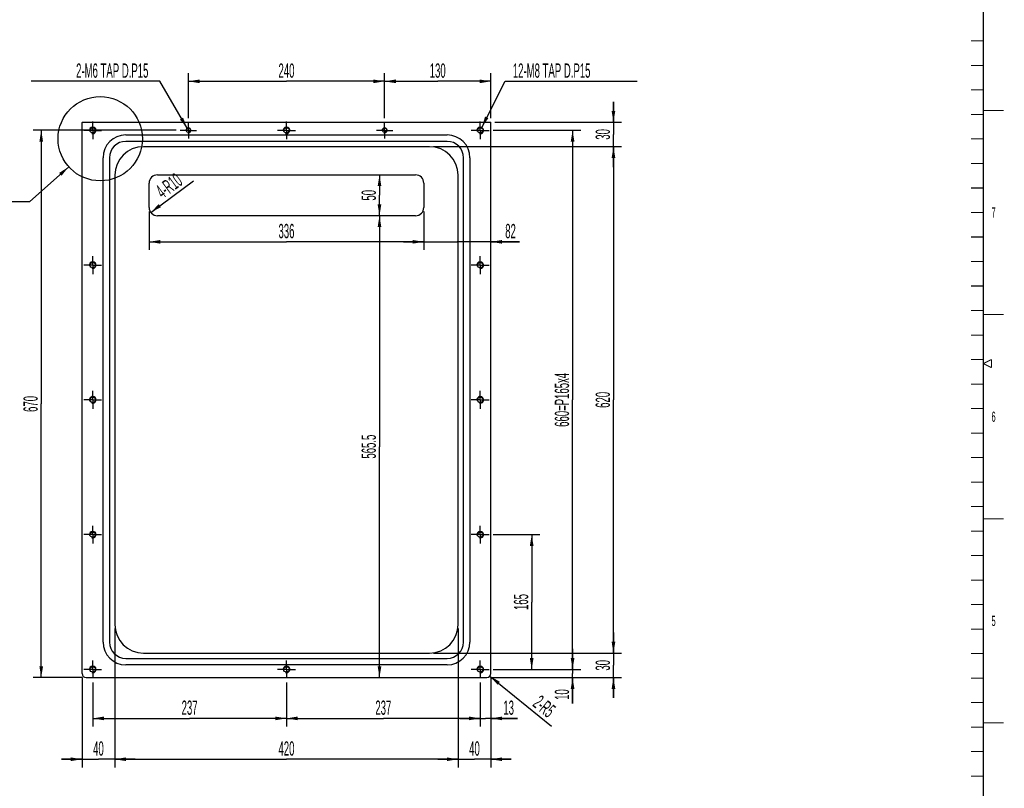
# Model space of a CAD drawing. Header units: millimetres. Extents: x -1 to 4195, y -1 to 2965.
# Tile 7 of 18: x 2976 to 4181, y 970 to 1911. Entities that reach past the tile are written whole.
import ezdxf

# ---------------------------------------------------------------- set-up
doc = ezdxf.new("R2010")
doc.units = ezdxf.units.MM
doc.header["$LTSCALE"] = 231.275
doc.linetypes.add('CENTER', pattern=[0.6, 0.375, -0.075, 0.075, -0.075])
doc.layers.get('0').update_dxf_attribs({"linetype": 'CONTINUOUS'})
doc.layers.add('02___PRT_ALL_AXES', color=7, linetype='CONTINUOUS')
doc.layers.add('7_ALL_FEATURES', color=7, linetype='CONTINUOUS')
doc.styles.get("Standard").update_dxf_attribs({"font": 'txt', "width": 0.5})
doc.dimstyles.new('DIMSTYLE_11', dxfattribs={"dimtxt": 17.5, "dimasz": 13.8, "dimexe": 2, "dimexo": 1, "dimgap": 0.875, "dimtad": 1, "dimdec": 3, "dimdsep": 46, "dimtxsty": 'Standard', "dimblk": '_FILLED', "dimblk1": '_FILLED', "dimblk2": '_FILLED', "dimcen": 0.09, "dimadec": 3, "dimazin": 2, "dimtp": 0.2, "dimtm": 0.2, "dimtfac": 1, "dimtdec": 3, "dimtofl": 0, "dimtmove": 0, "dimatfit": 3, "dimldrblk": '_FILLED', "dimfxl": 0, "dimtolj": 1, "dimarcsym": 0})
doc.dimstyles.new('DIMSTYLE_12', dxfattribs={"dimtxt": 17.5, "dimasz": 13.8, "dimexe": 2, "dimexo": 1, "dimgap": 0.875, "dimtad": 1, "dimdec": 3, "dimdsep": 46, "dimtxsty": 'Standard', "dimblk": '_FILLED', "dimblk1": '_FILLED', "dimblk2": '_FILLED', "dimcen": 0.09, "dimadec": 3, "dimazin": 2, "dimtp": 0.8, "dimtm": 0.8, "dimtfac": 1, "dimtdec": 3, "dimtofl": 0, "dimtmove": 0, "dimatfit": 3, "dimldrblk": '_FILLED', "dimfxl": 0, "dimtolj": 1, "dimarcsym": 0})
doc.dimstyles.new('DIMSTYLE_13', dxfattribs={"dimtxt": 17.5, "dimasz": 13.8, "dimexe": 2, "dimexo": 1, "dimgap": 0.875, "dimtad": 1, "dimdec": 3, "dimdsep": 46, "dimtxsty": 'Standard', "dimblk": '_FILLED', "dimblk1": '_FILLED', "dimblk2": '_FILLED', "dimcen": 0.09, "dimadec": 3, "dimazin": 2, "dimtp": 0.3, "dimtm": 0.3, "dimtfac": 1, "dimtdec": 3, "dimtofl": 0, "dimtmove": 0, "dimatfit": 3, "dimldrblk": '_FILLED', "dimfxl": 0, "dimtolj": 1, "dimarcsym": 0})
doc.dimstyles.new('DIMSTYLE_14', dxfattribs={"dimtxt": 17.5, "dimasz": 13.8, "dimexe": 2, "dimexo": 1, "dimgap": 0.875, "dimtad": 1, "dimdec": 3, "dimdsep": 46, "dimtxsty": 'Standard', "dimblk": '_FILLED', "dimblk1": '_FILLED', "dimblk2": '_FILLED', "dimcen": 0.09, "dimadec": 3, "dimazin": 2, "dimtp": 0.5, "dimtm": 0.5, "dimtfac": 1, "dimtdec": 3, "dimtofl": 0, "dimtmove": 0, "dimatfit": 3, "dimldrblk": '_FILLED', "dimfxl": 0, "dimtolj": 1, "dimarcsym": 0})
doc.dimstyles.new('DIMSTYLE_22', dxfattribs={"dimtxt": 17.5, "dimasz": 13.8, "dimexe": 2, "dimexo": 1, "dimtad": 1, "dimdec": 3, "dimdsep": 46, "dimtxsty": 'Standard', "dimblk": '_FILLED', "dimblk1": '_FILLED', "dimblk2": '_FILLED', "dimcen": 0.09, "dimadec": 3, "dimazin": 2, "dimtp": 0.2, "dimtm": 0.2, "dimtfac": 1, "dimtdec": 3, "dimtofl": 0, "dimtmove": 0, "dimatfit": 3, "dimldrblk": '_FILLED', "dimfxl": 0, "dimtolj": 1, "dimarcsym": 0})
doc.dimstyles.new('DIMSTYLE_23', dxfattribs={"dimtxt": 17.5, "dimasz": 13.8, "dimexe": 2, "dimexo": 1, "dimtad": 1, "dimdec": 3, "dimdsep": 46, "dimtxsty": 'Standard', "dimblk": '_FILLED', "dimblk1": '_FILLED', "dimblk2": '_FILLED', "dimcen": 0.09, "dimadec": 3, "dimazin": 2, "dimtp": 0.1, "dimtm": 0.1, "dimtfac": 1, "dimtdec": 3, "dimtofl": 0, "dimtmove": 0, "dimatfit": 3, "dimldrblk": '_FILLED', "dimfxl": 0, "dimtolj": 1, "dimarcsym": 0})
doc.dimstyles.new('DIMSTYLE_28', dxfattribs={"dimtxt": 17.5, "dimasz": 13.8, "dimexe": 2, "dimexo": 1, "dimtad": 1, "dimdec": 3, "dimdsep": 46, "dimtxsty": 'Standard', "dimblk": '_FILLED', "dimblk1": '_FILLED', "dimblk2": '_FILLED', "dimcen": 0.09, "dimadec": 3, "dimazin": 2, "dimtp": 0.1, "dimtm": 0.1, "dimtfac": 1, "dimtdec": 3, "dimtofl": 0, "dimtmove": 0, "dimatfit": 1, "dimldrblk": '_FILLED', "dimfxl": 0, "dimtolj": 1, "dimarcsym": 0})
doc.dimstyles.new('DIMSTYLE_5', dxfattribs={"dimtxt": 17.5, "dimasz": 13.8, "dimexe": 2, "dimexo": 1, "dimtad": 1, "dimdec": 3, "dimdsep": 46, "dimtxsty": 'Standard', "dimblk": '_FILLED', "dimblk1": '_FILLED', "dimblk2": '_FILLED', "dimcen": 0.09, "dimadec": 3, "dimazin": 2, "dimtp": 0.2, "dimtm": 0.2, "dimtfac": 1, "dimtdec": 3, "dimtofl": 0, "dimtmove": 0, "dimatfit": 1, "dimldrblk": '_FILLED', "dimfxl": 0, "dimtolj": 1, "dimarcsym": 0})
doc.dimstyles.get("Standard").update_dxf_attribs({"dimtxt": 17.5, "dimasz": 13.8, "dimexe": 2, "dimexo": 1, "dimtad": 1, "dimdec": 3, "dimdsep": 46, "dimtxsty": 'Standard', "dimblk": '_FILLED', "dimblk1": '_FILLED', "dimblk2": '_FILLED', "dimcen": 0.09, "dimadec": 3, "dimazin": 2, "dimtol": 1, "dimtp": 0.05, "dimtm": 0.05, "dimtfac": 1, "dimtdec": 3, "dimtofl": 0, "dimtmove": 0, "dimatfit": 3, "dimldrblk": '_FILLED', "dimfxl": 0, "dimtolj": 1, "dimarcsym": 0})

# ---------------------------------------------------------------- blocks, each defined once
blk = doc.blocks.new('_FILLED')
at = {"color": 0, "linetype": 'ByBlock'}
blk.add_solid([(0, 0), (-1, 0.163), (-1, -0.163)], dxfattribs=at)
blk = doc.blocks.new('*D60')
at = {"color": 2, "linetype": 'Continuous'}
for p, q in [((3652.5, 1115.6), (3652.5, 1140.6)), ((3652.5, 1140.6), (3652.5, 1110.6)), ((3555.4, 1115.6), (3662.5, 1115.6)), ((3652.5, 1073.8), (3652.5, 1110.6)), ((3552.5, 1105.6), (3662.5, 1105.6)), ((3652.5, 1105.6), (3652.5, 1073.8))]:
    blk.add_line(p, q, dxfattribs=at)
at = {"color": 2, "linetype": 'Continuous', "xscale": 13.8, "yscale": 13.8, "zscale": 13.8}
for p, rotation in [((3652.5, 1115.6), 270), ((3652.5, 1105.6), 90)]:
    blk.add_blockref('_FILLED', p, dxfattribs=dict(at, rotation=rotation))
at = {"color": 2, "linetype": 'Continuous', "insert": (3630.7, 1091.3), "char_height": 17.5, "width": 17.5, "attachment_point": 3, "rotation": 90, "line_spacing_factor": 0.9}
blk.add_mtext('10', dxfattribs=at)
blk = doc.blocks.new('*D61')
at = {"color": 2, "linetype": 'Continuous'}
for p, q in [((3555.4, 1280.6), (3612.5, 1280.6)), ((3602.5, 1280.6), (3602.5, 1198.1)), ((3602.5, 1115.6), (3602.5, 1198.1)), ((3555.4, 1115.6), (3612.5, 1115.6))]:
    blk.add_line(p, q, dxfattribs=at)
at = {"color": 2, "linetype": 'Continuous', "xscale": 13.8, "yscale": 13.8, "zscale": 13.8}
for p, rotation in [((3602.5, 1280.6), 90), ((3602.5, 1115.6), 270)]:
    blk.add_blockref('_FILLED', p, dxfattribs=dict(at, rotation=rotation))
at = {"color": 2, "linetype": 'Continuous', "insert": (3580.7, 1198.1), "char_height": 17.5, "width": 26.25, "attachment_point": 2, "rotation": 90, "line_spacing_factor": 0.9}
blk.add_mtext('165', dxfattribs=at)
blk = doc.blocks.new('*D62')
at = {"color": 2, "linetype": 'Continuous'}
for p, q in [((3555.4, 1775.6), (3662.5, 1775.6)), ((3652.5, 1775.6), (3652.5, 1445.6)), ((3652.5, 1115.6), (3652.5, 1445.6)), ((3555.4, 1115.6), (3662.5, 1115.6))]:
    blk.add_line(p, q, dxfattribs=at)
at = {"color": 2, "linetype": 'Continuous', "xscale": 13.8, "yscale": 13.8, "zscale": 13.8}
for p, rotation in [((3652.5, 1775.6), 90), ((3652.5, 1115.6), 270)]:
    blk.add_blockref('_FILLED', p, dxfattribs=dict(at, rotation=rotation))
at = {"color": 2, "linetype": 'Continuous', "insert": (3630.7, 1445.6), "char_height": 17.5, "width": 87.5, "attachment_point": 2, "rotation": 90, "line_spacing_factor": 0.9}
blk.add_mtext('660=P165x4', dxfattribs=at)
blk = doc.blocks.new('*D63')
at = {"color": 2, "linetype": 'Continuous'}
for p, q in [((3539.5, 1099.7), (3539.5, 1045.6)), ((3552.5, 1105.6), (3552.5, 1045.6)), ((3539.5, 1055.6), (3514.5, 1055.6)), ((3514.5, 1055.6), (3546, 1055.6)), ((3585.3, 1055.6), (3546, 1055.6)), ((3552.5, 1055.6), (3585.3, 1055.6))]:
    blk.add_line(p, q, dxfattribs=at)
at = {"color": 2, "linetype": 'Continuous', "xscale": 13.8, "yscale": 13.8, "zscale": 13.8}
blk.add_blockref('_FILLED', (3539.5, 1055.6), dxfattribs=at)
at = {"color": 2, "linetype": 'Continuous', "xscale": 13.8, "yscale": 13.8, "zscale": 13.8, "rotation": 180}
blk.add_blockref('_FILLED', (3552.5, 1055.6), dxfattribs=at)
at = {"color": 2, "linetype": 'Continuous', "insert": (3567.8, 1077.5), "char_height": 17.5, "width": 17.5, "attachment_point": 1, "line_spacing_factor": 0.9}
blk.add_mtext('13', dxfattribs=at)
blk = doc.blocks.new('*D64')
at = {"color": 2, "linetype": 'Continuous'}
for p, q in [((3302.5, 1099.7), (3302.5, 1045.6)), ((3539.5, 1099.7), (3539.5, 1045.6)), ((3302.5, 1055.6), (3421, 1055.6)), ((3539.5, 1055.6), (3421, 1055.6))]:
    blk.add_line(p, q, dxfattribs=at)
at = {"color": 2, "linetype": 'Continuous', "xscale": 13.8, "yscale": 13.8, "zscale": 13.8, "rotation": 180}
blk.add_blockref('_FILLED', (3302.5, 1055.6), dxfattribs=at)
at = {"color": 2, "linetype": 'Continuous', "xscale": 13.8, "yscale": 13.8, "zscale": 13.8}
blk.add_blockref('_FILLED', (3539.5, 1055.6), dxfattribs=at)
at = {"color": 2, "linetype": 'Continuous', "insert": (3421, 1077.5), "char_height": 17.5, "width": 26.25, "attachment_point": 2, "line_spacing_factor": 0.9}
blk.add_mtext('237', dxfattribs=at)
blk = doc.blocks.new('*D65')
at = {"color": 2, "linetype": 'Continuous'}
for p, q in [((3065.5, 1099.7), (3065.5, 1045.6)), ((3302.5, 1099.7), (3302.5, 1045.6)), ((3065.5, 1055.6), (3184, 1055.6)), ((3302.5, 1055.6), (3184, 1055.6))]:
    blk.add_line(p, q, dxfattribs=at)
at = {"color": 2, "linetype": 'Continuous', "xscale": 13.8, "yscale": 13.8, "zscale": 13.8, "rotation": 180}
blk.add_blockref('_FILLED', (3065.5, 1055.6), dxfattribs=at)
at = {"color": 2, "linetype": 'Continuous', "xscale": 13.8, "yscale": 13.8, "zscale": 13.8}
blk.add_blockref('_FILLED', (3302.5, 1055.6), dxfattribs=at)
at = {"color": 2, "linetype": 'Continuous', "insert": (3184, 1077.5), "char_height": 17.5, "width": 26.25, "attachment_point": 2, "line_spacing_factor": 0.9}
blk.add_mtext('237', dxfattribs=at)
blk = doc.blocks.new('*D66')
at = {"color": 2, "linetype": 'Continuous'}
for p, q in [((3167.5, 1775.6), (2992.5, 1775.6)), ((3002.5, 1775.6), (3002.5, 1440.6)), ((3002.5, 1105.6), (3002.5, 1440.6)), ((3052.5, 1105.6), (2992.5, 1105.6))]:
    blk.add_line(p, q, dxfattribs=at)
at = {"color": 2, "linetype": 'Continuous', "xscale": 13.8, "yscale": 13.8, "zscale": 13.8}
for p, rotation in [((3002.5, 1775.6), 90), ((3002.5, 1105.6), 270)]:
    blk.add_blockref('_FILLED', p, dxfattribs=dict(at, rotation=rotation))
at = {"color": 2, "linetype": 'Continuous', "insert": (2980.7, 1440.6), "char_height": 17.5, "width": 26.25, "attachment_point": 2, "rotation": 90, "line_spacing_factor": 0.9}
blk.add_mtext('670', dxfattribs=at)
blk = doc.blocks.new('*D67')
at = {"color": 2, "linetype": 'Continuous'}
for p, q in [((3182.5, 1790.6), (3182.5, 1845.6)), ((3422.5, 1790.6), (3422.5, 1845.6)), ((3182.5, 1835.6), (3302.5, 1835.6)), ((3422.5, 1835.6), (3302.5, 1835.6))]:
    blk.add_line(p, q, dxfattribs=at)
at = {"color": 2, "linetype": 'Continuous', "xscale": 13.8, "yscale": 13.8, "zscale": 13.8, "rotation": 180}
blk.add_blockref('_FILLED', (3182.5, 1835.6), dxfattribs=at)
at = {"color": 2, "linetype": 'Continuous', "xscale": 13.8, "yscale": 13.8, "zscale": 13.8}
blk.add_blockref('_FILLED', (3422.5, 1835.6), dxfattribs=at)
at = {"color": 2, "linetype": 'Continuous', "insert": (3302.5, 1857.5), "char_height": 17.5, "width": 26.25, "attachment_point": 2, "line_spacing_factor": 0.9}
blk.add_mtext('240', dxfattribs=at)
blk = doc.blocks.new('*D68')
at = {"color": 2, "linetype": 'Continuous'}
for p, q in [((3422.5, 1790.6), (3422.5, 1845.6)), ((3552.5, 1790.6), (3552.5, 1845.6)), ((3422.5, 1835.6), (3487.5, 1835.6)), ((3552.5, 1835.6), (3487.5, 1835.6))]:
    blk.add_line(p, q, dxfattribs=at)
at = {"color": 2, "linetype": 'Continuous', "xscale": 13.8, "yscale": 13.8, "zscale": 13.8, "rotation": 180}
blk.add_blockref('_FILLED', (3422.5, 1835.6), dxfattribs=at)
at = {"color": 2, "linetype": 'Continuous', "xscale": 13.8, "yscale": 13.8, "zscale": 13.8}
blk.add_blockref('_FILLED', (3552.5, 1835.6), dxfattribs=at)
at = {"color": 2, "linetype": 'Continuous', "insert": (3487.5, 1857.5), "char_height": 17.5, "width": 26.25, "attachment_point": 2, "line_spacing_factor": 0.9}
blk.add_mtext('130', dxfattribs=at)
blk = doc.blocks.new('*D69')
at = {"color": 2, "linetype": 'Continuous'}
for p in [(3416.3, 1671.1), (3416.3, 1105.6)]:
    blk.add_line(p, (3416.3, 1388.3), dxfattribs=at)
at = {"color": 2, "linetype": 'Continuous', "xscale": 13.8, "yscale": 13.8, "zscale": 13.8}
for p, rotation in [((3416.3, 1671.1), 90), ((3416.3, 1105.6), 270)]:
    blk.add_blockref('_FILLED', p, dxfattribs=dict(at, rotation=rotation))
at = {"color": 2, "linetype": 'Continuous', "insert": (3394.4, 1388.3), "char_height": 17.5, "width": 43.75, "attachment_point": 2, "rotation": 90, "line_spacing_factor": 0.9}
blk.add_mtext('565.5', dxfattribs=at)
blk = doc.blocks.new('*D70')
at = {"color": 2, "linetype": 'Continuous'}
for p in [(3416.3, 1721.1), (3416.3, 1671.1)]:
    blk.add_line(p, (3416.3, 1696.1), dxfattribs=at)
at = {"color": 2, "linetype": 'Continuous', "xscale": 13.8, "yscale": 13.8, "zscale": 13.8}
for p, rotation in [((3416.3, 1721.1), 90), ((3416.3, 1671.1), 270)]:
    blk.add_blockref('_FILLED', p, dxfattribs=dict(at, rotation=rotation))
at = {"color": 2, "linetype": 'Continuous', "insert": (3394.4, 1696.1), "char_height": 17.5, "width": 17.5, "attachment_point": 2, "rotation": 90, "line_spacing_factor": 0.9}
blk.add_mtext('50', dxfattribs=at)
blk = doc.blocks.new('*D71')
at = {"color": 2, "linetype": 'Continuous'}
for p, q in [((3470.5, 1676.1), (3470.5, 1629.1)), ((3470.5, 1639.1), (3445.5, 1639.1)), ((3445.5, 1639.1), (3511.5, 1639.1)), ((3587.6, 1639.1), (3511.5, 1639.1)), ((3552.5, 1639.1), (3587.6, 1639.1))]:
    blk.add_line(p, q, dxfattribs=at)
at = {"color": 2, "linetype": 'Continuous', "xscale": 13.8, "yscale": 13.8, "zscale": 13.8}
blk.add_blockref('_FILLED', (3470.5, 1639.1), dxfattribs=at)
at = {"color": 2, "linetype": 'Continuous', "xscale": 13.8, "yscale": 13.8, "zscale": 13.8, "rotation": 180}
blk.add_blockref('_FILLED', (3552.5, 1639.1), dxfattribs=at)
at = {"color": 2, "linetype": 'Continuous', "insert": (3570.1, 1661), "char_height": 17.5, "width": 17.5, "attachment_point": 1, "line_spacing_factor": 0.9}
blk.add_mtext('82', dxfattribs=at)
blk = doc.blocks.new('*D72')
at = {"color": 2, "linetype": 'Continuous'}
for p, q in [((3134.5, 1676.1), (3134.5, 1629.1)), ((3470.5, 1676.1), (3470.5, 1629.1)), ((3134.5, 1639.1), (3302.5, 1639.1)), ((3470.5, 1639.1), (3302.5, 1639.1))]:
    blk.add_line(p, q, dxfattribs=at)
at = {"color": 2, "linetype": 'Continuous', "xscale": 13.8, "yscale": 13.8, "zscale": 13.8, "rotation": 180}
blk.add_blockref('_FILLED', (3134.5, 1639.1), dxfattribs=at)
at = {"color": 2, "linetype": 'Continuous', "xscale": 13.8, "yscale": 13.8, "zscale": 13.8}
blk.add_blockref('_FILLED', (3470.5, 1639.1), dxfattribs=at)
at = {"color": 2, "linetype": 'Continuous', "insert": (3302.5, 1661), "char_height": 17.5, "width": 26.25, "attachment_point": 2, "line_spacing_factor": 0.9}
blk.add_mtext('336', dxfattribs=at)
blk = doc.blocks.new('*D81')
at = {"color": 2, "linetype": 'Continuous'}
for p, q in [((3092.5, 1165.6), (3092.5, 995.6)), ((3052.5, 1105.6), (3052.5, 995.6)), ((3052.5, 1005.6), (3027.5, 1005.6)), ((3027.5, 1005.6), (3072.5, 1005.6)), ((3117.5, 1005.6), (3072.5, 1005.6)), ((3092.5, 1005.6), (3117.5, 1005.6))]:
    blk.add_line(p, q, dxfattribs=at)
at = {"color": 2, "linetype": 'Continuous', "xscale": 13.8, "yscale": 13.8, "zscale": 13.8}
blk.add_blockref('_FILLED', (3052.5, 1005.6), dxfattribs=at)
at = {"color": 2, "linetype": 'Continuous', "xscale": 13.8, "yscale": 13.8, "zscale": 13.8, "rotation": 180}
blk.add_blockref('_FILLED', (3092.5, 1005.6), dxfattribs=at)
at = {"color": 2, "linetype": 'Continuous', "insert": (3072.5, 1027.5), "char_height": 17.5, "width": 17.5, "attachment_point": 2, "line_spacing_factor": 0.9}
blk.add_mtext('40', dxfattribs=at)
blk = doc.blocks.new('*D82')
at = {"color": 2, "linetype": 'Continuous'}
for p, q in [((3512.5, 1165.6), (3512.5, 995.6)), ((3552.5, 1105.6), (3552.5, 995.6)), ((3512.5, 1005.6), (3487.5, 1005.6)), ((3487.5, 1005.6), (3532.5, 1005.6)), ((3577.5, 1005.6), (3532.5, 1005.6)), ((3552.5, 1005.6), (3577.5, 1005.6))]:
    blk.add_line(p, q, dxfattribs=at)
at = {"color": 2, "linetype": 'Continuous', "xscale": 13.8, "yscale": 13.8, "zscale": 13.8}
blk.add_blockref('_FILLED', (3512.5, 1005.6), dxfattribs=at)
at = {"color": 2, "linetype": 'Continuous', "xscale": 13.8, "yscale": 13.8, "zscale": 13.8, "rotation": 180}
blk.add_blockref('_FILLED', (3552.5, 1005.6), dxfattribs=at)
at = {"color": 2, "linetype": 'Continuous', "insert": (3532.5, 1027.5), "char_height": 17.5, "width": 17.5, "attachment_point": 2, "line_spacing_factor": 0.9}
blk.add_mtext('40', dxfattribs=at)
blk = doc.blocks.new('*D83')
at = {"color": 2, "linetype": 'Continuous'}
for p, q in [((3092.5, 1165.6), (3092.5, 995.6)), ((3512.5, 1165.6), (3512.5, 995.6)), ((3092.5, 1005.6), (3302.5, 1005.6)), ((3512.5, 1005.6), (3302.5, 1005.6))]:
    blk.add_line(p, q, dxfattribs=at)
at = {"color": 2, "linetype": 'Continuous', "xscale": 13.8, "yscale": 13.8, "zscale": 13.8, "rotation": 180}
blk.add_blockref('_FILLED', (3092.5, 1005.6), dxfattribs=at)
at = {"color": 2, "linetype": 'Continuous', "xscale": 13.8, "yscale": 13.8, "zscale": 13.8}
blk.add_blockref('_FILLED', (3512.5, 1005.6), dxfattribs=at)
at = {"color": 2, "linetype": 'Continuous', "insert": (3302.5, 1027.5), "char_height": 17.5, "width": 26.25, "attachment_point": 2, "line_spacing_factor": 0.9}
blk.add_mtext('420', dxfattribs=at)
blk = doc.blocks.new('*D84')
at = {"color": 2, "linetype": 'Continuous'}
for p, q in [((3702.5, 1135.6), (3702.5, 1160.6)), ((3702.5, 1160.6), (3702.5, 1120.6)), ((3482.5, 1135.6), (3712.5, 1135.6)), ((3702.5, 1080.6), (3702.5, 1120.6)), ((3552.5, 1105.6), (3712.5, 1105.6)), ((3702.5, 1105.6), (3702.5, 1080.6))]:
    blk.add_line(p, q, dxfattribs=at)
at = {"color": 2, "linetype": 'Continuous', "xscale": 13.8, "yscale": 13.8, "zscale": 13.8}
for p, rotation in [((3702.5, 1135.6), 270), ((3702.5, 1105.6), 90)]:
    blk.add_blockref('_FILLED', p, dxfattribs=dict(at, rotation=rotation))
at = {"color": 2, "linetype": 'Continuous', "insert": (3680.7, 1120.6), "char_height": 17.5, "width": 17.5, "attachment_point": 2, "rotation": 90, "line_spacing_factor": 0.9}
blk.add_mtext('30', dxfattribs=at)
blk = doc.blocks.new('*D85')
at = {"color": 2, "linetype": 'Continuous'}
for p, q in [((3482.5, 1755.6), (3712.5, 1755.6)), ((3702.5, 1755.6), (3702.5, 1445.6)), ((3702.5, 1135.6), (3702.5, 1445.6)), ((3482.5, 1135.6), (3712.5, 1135.6))]:
    blk.add_line(p, q, dxfattribs=at)
at = {"color": 2, "linetype": 'Continuous', "xscale": 13.8, "yscale": 13.8, "zscale": 13.8}
for p, rotation in [((3702.5, 1755.6), 90), ((3702.5, 1135.6), 270)]:
    blk.add_blockref('_FILLED', p, dxfattribs=dict(at, rotation=rotation))
at = {"color": 2, "linetype": 'Continuous', "insert": (3680.7, 1445.6), "char_height": 17.5, "width": 26.25, "attachment_point": 2, "rotation": 90, "line_spacing_factor": 0.9}
blk.add_mtext('620', dxfattribs=at)
blk = doc.blocks.new('*D86')
at = {"color": 2, "linetype": 'Continuous'}
for p, q in [((3702.5, 1785.6), (3702.5, 1810.6)), ((3702.5, 1810.6), (3702.5, 1770.6)), ((3557.5, 1785.6), (3712.5, 1785.6)), ((3702.5, 1730.6), (3702.5, 1770.6)), ((3482.5, 1755.6), (3712.5, 1755.6)), ((3702.5, 1755.6), (3702.5, 1730.6))]:
    blk.add_line(p, q, dxfattribs=at)
at = {"color": 2, "linetype": 'Continuous', "xscale": 13.8, "yscale": 13.8, "zscale": 13.8}
for p, rotation in [((3702.5, 1785.6), 270), ((3702.5, 1755.6), 90)]:
    blk.add_blockref('_FILLED', p, dxfattribs=dict(at, rotation=rotation))
at = {"color": 2, "linetype": 'Continuous', "insert": (3680.7, 1770.6), "char_height": 17.5, "width": 17.5, "attachment_point": 2, "rotation": 90, "line_spacing_factor": 0.9}
blk.add_mtext('30', dxfattribs=at)
blk = doc.blocks.new('*D93')
at = {"color": 2, "linetype": 'Continuous'}
blk.add_line((3136.5, 1675.2), (3188.9, 1713.8), dxfattribs=at)
at = {"color": 2, "linetype": 'Continuous', "xscale": 13.8, "yscale": 13.8, "zscale": 13.8, "rotation": 216.3642062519}
blk.add_blockref('_FILLED', (3136.5, 1675.2), dxfattribs=at)
at = {"color": 2, "linetype": 'Continuous', "insert": (3140.7, 1705.4), "char_height": 17.5, "width": 43.75, "attachment_point": 1, "rotation": 36.3642, "line_spacing_factor": 0.9}
blk.add_mtext('4-R10', dxfattribs=at)
blk = doc.blocks.new('*D94')
at = {"color": 2, "linetype": 'Continuous'}
blk.add_line((3551.4, 1107.4), (3626.9, 1046), dxfattribs=at)
at = {"color": 2, "linetype": 'Continuous', "xscale": 13.8, "yscale": 13.8, "zscale": 13.8, "rotation": 140.8755847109}
blk.add_blockref('_FILLED', (3551.4, 1107.4), dxfattribs=at)
at = {"color": 2, "linetype": 'Continuous', "insert": (3613.6, 1085.1), "char_height": 17.5, "width": 35, "attachment_point": 1, "rotation": 320.8756, "line_spacing_factor": 0.9}
blk.add_mtext('2-R5', dxfattribs=at)
blk = doc.blocks.new('*D109')
at = {"color": 2, "linetype": 'Continuous'}
for p, q in [((3541.3, 1779.2), (3569.9, 1835.6)), ((3569.9, 1835.6), (3569.9, 1835.6)), ((3569.9, 1835.6), (3731.6, 1835.6))]:
    blk.add_line(p, q, dxfattribs=at)
at = {"color": 2, "linetype": 'Continuous', "xscale": 13.8, "yscale": 13.8, "zscale": 13.8, "rotation": 243.1918237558}
blk.add_blockref('_FILLED', (3541.3, 1779.2), dxfattribs=at)
at = {"color": 2, "linetype": 'Continuous', "insert": (3579.4, 1857.5), "char_height": 17.5, "width": 131.25, "attachment_point": 1, "line_spacing_factor": 0.9}
blk.add_mtext('12-M8 TAP D.P15', dxfattribs=at)
blk = doc.blocks.new('*D116')
at = {"color": 2, "linetype": 'Continuous'}
for p, q in [((3147.4, 1835.6), (2990.1, 1835.6)), ((3181, 1778.2), (3147.4, 1835.6)), ((3147.4, 1835.6), (3147.4, 1835.6))]:
    blk.add_line(p, q, dxfattribs=at)
at = {"color": 2, "linetype": 'Continuous', "xscale": 13.8, "yscale": 13.8, "zscale": 13.8, "rotation": 300.3226898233}
blk.add_blockref('_FILLED', (3181, 1778.2), dxfattribs=at)
at = {"color": 2, "linetype": 'Continuous', "insert": (3133.6, 1857.5), "char_height": 17.5, "width": 122.5, "attachment_point": 3, "line_spacing_factor": 0.9}
blk.add_mtext('2-M6 TAP D.P15', dxfattribs=at)

msp = doc.modelspace()

# ---------------------------------------------------------------- linework, layer by layer
at = {"color": 7, "linetype": 'Continuous'}
msp.add_line((4154.9999, 42.5), (4154.9999, 2934.9999), dxfattribs=at)
at = {"color": 2, "linetype": 'Continuous', "const_width": 1.25}
for points in [[(4140, 1885), (4154.9999, 1885)], [(4140, 1854.9999), (4154.9999, 1854.9999)], [(4140, 1825), (4154.9999, 1825)], [(4140, 1794.9999), (4154.9999, 1794.9999)], [(4154.9999, 1799.9999), (4180, 1799.9999)], [(4140, 1765), (4154.9999, 1765)], [(4140, 1734.9999), (4154.9999, 1734.9999)], [(4140, 1705), (4154.9999, 1705)], [(4140, 1674.9999), (4154.9999, 1674.9999)], [(4140, 1645), (4154.9999, 1645)], [(4140, 1614.9999), (4154.9999, 1614.9999)], [(4140, 1585), (4154.9999, 1585)], [(4140, 1554.9999), (4154.9999, 1554.9999)], [(4154.9999, 1549.9999), (4180, 1549.9999)], [(4140, 1525), (4154.9999, 1525)], [(4140, 1495), (4154.9999, 1495)], [(4154.9999, 1489.9999), (4165, 1495)], [(4165, 1495), (4165, 1484.9999)], [(4165, 1484.9999), (4154.9999, 1489.9999)], [(4140, 1465), (4154.9999, 1465)], [(4140, 1435), (4154.9999, 1435)], [(4140, 1405), (4154.9999, 1405)], [(4140, 1375), (4154.9999, 1375)], [(4140, 1344.9999), (4154.9999, 1344.9999)], [(4140, 1315), (4154.9999, 1315)], [(4154.9999, 1299.9999), (4180, 1299.9999)], [(4140, 1284.9999), (4154.9999, 1284.9999)], [(4140, 1255), (4154.9999, 1255)], [(4140, 1224.9999), (4154.9999, 1224.9999)], [(4140, 1195), (4154.9999, 1195)], [(4140, 1164.9999), (4154.9999, 1164.9999)], [(4140, 1135), (4154.9999, 1135)], [(4140, 1104.9999), (4154.9999, 1104.9999)], [(4140, 1075), (4154.9999, 1075)], [(4154.9999, 1049.9999), (4180, 1049.9999)], [(4140, 1044.9999), (4154.9999, 1044.9999)], [(4140, 1015), (4154.9999, 1015)], [(4140, 984.9999), (4154.9999, 984.9999)]]:
    msp.add_lwpolyline(points, dxfattribs=at)
at = {"color": 2, "linetype": 'Continuous'}
msp.add_circle((3074.6679, 1765.3045), 51.5784, dxfattribs=at)
for centre, radius in [((3065.538, 1775.5918), 4), ((3182.538, 1775.5918), 3), ((3302.538, 1775.5918), 4), ((3422.538, 1775.5918), 3), ((3539.538, 1775.5918), 4), ((3065.538, 1610.5918), 4), ((3539.538, 1610.5918), 4), ((3065.538, 1445.5918), 4), ((3539.538, 1445.5918), 4), ((3065.538, 1280.5918), 4), ((3539.538, 1280.5918), 4), ((3065.538, 1115.5918), 4), ((3302.538, 1115.5918), 4), ((3539.538, 1115.5918), 4)]:
    msp.add_arc(centre, radius, 255, 195, dxfattribs=at)
at = {"layer": '02___PRT_ALL_AXES', "color": 7, "linetype": 'CENTER'}
for p, q in [((3065.538, 1775.5918), (3065.538, 1786.4918)), ((3182.538, 1775.5918), (3182.538, 1785.5918)), ((3302.538, 1775.5918), (3302.538, 1786.4918)), ((3422.538, 1775.5918), (3422.538, 1785.5918)), ((3539.538, 1775.5918), (3539.538, 1786.4918)), ((3065.538, 1775.5918), (3054.638, 1775.5918)), ((3065.538, 1775.5918), (3065.538, 1764.6918)), ((3065.538, 1775.5918), (3076.438, 1775.5918)), ((3182.538, 1775.5918), (3172.538, 1775.5918)), ((3182.538, 1775.5918), (3182.538, 1765.5918)), ((3182.538, 1775.5918), (3192.538, 1775.5918)), ((3302.538, 1775.5918), (3291.638, 1775.5918)), ((3302.538, 1775.5918), (3302.538, 1764.6918)), ((3302.538, 1775.5918), (3313.438, 1775.5918)), ((3422.538, 1775.5918), (3412.538, 1775.5918)), ((3422.538, 1775.5918), (3422.538, 1765.5918)), ((3422.538, 1775.5918), (3432.538, 1775.5918)), ((3539.538, 1775.5918), (3528.638, 1775.5918)), ((3539.538, 1775.5918), (3539.538, 1764.6918)), ((3539.538, 1775.5918), (3550.438, 1775.5918)), ((3065.538, 1610.5918), (3065.538, 1621.4918)), ((3539.538, 1610.5918), (3539.538, 1621.4918)), ((3065.538, 1610.5918), (3054.638, 1610.5918)), ((3065.538, 1610.5918), (3065.538, 1599.6918)), ((3065.538, 1610.5918), (3076.438, 1610.5918)), ((3539.538, 1610.5918), (3528.638, 1610.5918)), ((3539.538, 1610.5918), (3550.438, 1610.5918)), ((3539.538, 1610.5918), (3539.538, 1599.6918)), ((3065.538, 1445.5918), (3054.638, 1445.5918)), ((3065.538, 1445.5918), (3065.538, 1456.4918)), ((3065.538, 1445.5918), (3065.538, 1434.6918)), ((3065.538, 1445.5918), (3076.438, 1445.5918)), ((3539.538, 1445.5918), (3528.638, 1445.5918)), ((3539.538, 1445.5918), (3539.538, 1456.4918)), ((3539.538, 1445.5918), (3550.438, 1445.5918)), ((3539.538, 1445.5918), (3539.538, 1434.6918)), ((3065.538, 1280.5918), (3065.538, 1291.4918)), ((3539.538, 1280.5918), (3539.538, 1291.4918)), ((3065.538, 1280.5918), (3054.638, 1280.5918)), ((3065.538, 1280.5918), (3065.538, 1269.6918)), ((3065.538, 1280.5918), (3076.438, 1280.5918)), ((3539.538, 1280.5918), (3528.638, 1280.5918)), ((3539.538, 1280.5918), (3550.438, 1280.5918)), ((3539.538, 1280.5918), (3539.538, 1269.6918)), ((3065.538, 1115.5918), (3065.538, 1126.4918)), ((3302.538, 1115.5918), (3302.538, 1126.4918)), ((3539.538, 1115.5918), (3539.538, 1126.4918)), ((3065.538, 1115.5918), (3054.638, 1115.5918)), ((3065.538, 1115.5918), (3076.438, 1115.5918)), ((3065.538, 1115.5918), (3065.538, 1104.6918)), ((3302.538, 1115.5918), (3291.638, 1115.5918)), ((3302.538, 1115.5918), (3313.438, 1115.5918)), ((3302.538, 1115.5918), (3302.538, 1104.6918)), ((3539.538, 1115.5918), (3528.638, 1115.5918)), ((3539.538, 1115.5918), (3550.438, 1115.5918)), ((3539.538, 1115.5918), (3539.538, 1104.6918))]:
    msp.add_line(p, q, dxfattribs=at)
at = {"layer": '02___PRT_ALL_AXES', "color": 7, "linetype": 'Continuous'}
for centre, radius in [((3065.538, 1775.5918), 3.4), ((3182.538, 1775.5918), 2.5), ((3302.538, 1775.5918), 3.4), ((3422.538, 1775.5918), 2.5), ((3539.538, 1775.5918), 3.4), ((3065.538, 1610.5918), 3.4), ((3539.538, 1610.5918), 3.4), ((3065.538, 1445.5918), 3.4), ((3539.538, 1445.5918), 3.4), ((3065.538, 1280.5918), 3.4), ((3539.538, 1280.5918), 3.4), ((3065.538, 1115.5918), 3.4), ((3302.538, 1115.5918), 3.4), ((3539.538, 1115.5918), 3.4)]:
    msp.add_circle(centre, radius, dxfattribs=at)
at = {"layer": '7_ALL_FEATURES', "color": 7, "linetype": 'Continuous'}
for p, q in [((3053.038, 1785.5918), (3052.538, 1785.0918)), ((3052.538, 1110.5918), (3052.538, 1785.0918)), ((3053.038, 1785.5918), (3552.038, 1785.5918)), ((3552.538, 1785.0918), (3552.038, 1785.5918)), ((3552.538, 1110.5918), (3552.538, 1785.0918)), ((3106.038, 1769.9618), (3499.038, 1769.9618)), ((3499.038, 1762.0918), (3106.038, 1762.0918)), ((3477.538, 1755.5918), (3127.538, 1755.5918)), ((3078.168, 1149.0918), (3078.168, 1742.0918)), ((3086.038, 1742.0918), (3086.038, 1149.0918)), ((3519.038, 1149.0918), (3519.038, 1742.0918)), ((3526.908, 1742.0918), (3526.908, 1149.0918)), ((3092.538, 1720.5918), (3092.538, 1170.5918)), ((3134.538, 1681.0918), (3134.538, 1711.0918)), ((3144.538, 1721.0918), (3460.538, 1721.0918)), ((3470.538, 1711.0918), (3470.538, 1681.0918)), ((3512.538, 1170.5918), (3512.538, 1720.5918)), ((3460.538, 1671.0918), (3144.538, 1671.0918)), ((3127.538, 1135.5918), (3477.538, 1135.5918)), ((3106.038, 1129.0918), (3499.038, 1129.0918)), ((3499.038, 1121.2218), (3106.038, 1121.2218)), ((3057.538, 1105.5918), (3547.538, 1105.5918))]:
    msp.add_line(p, q, dxfattribs=at)
for centre, radius, start, end in [((3106.038, 1742.0918), 27.87, 90, 180), ((3106.038, 1742.0918), 20, 90, 180), ((3499.038, 1742.0918), 27.87, 0, 90), ((3499.038, 1742.0918), 20, 0, 90), ((3127.538, 1720.5918), 35, 90, 180), ((3477.538, 1720.5918), 35, 0, 90), ((3144.538, 1711.0918), 10, 90, 180), ((3460.538, 1711.0918), 10, 0, 90), ((3144.538, 1681.0918), 10, 180, 270), ((3460.538, 1681.0918), 10, 270, 360), ((3127.538, 1170.5918), 35, 180, 270), ((3477.538, 1170.5918), 35, 270, 360), ((3106.038, 1149.0918), 27.87, 180, 270), ((3106.038, 1149.0918), 20, 180, 270), ((3499.038, 1149.0918), 27.87, 270, 360), ((3499.038, 1149.0918), 20, 270, 360), ((3057.538, 1110.5918), 5, 180, 270), ((3547.538, 1110.5918), 5, 270, 360)]:
    msp.add_arc(centre, radius, start, end, dxfattribs=at)

# ---------------------------------------------------------------- texts
at = {"color": 2, "linetype": 'Continuous', "char_height": 12.5, "width": 6.25, "attachment_point": 2, "line_spacing_factor": 0.9}
for s, insert in [('7', (4167.5, 1681.25)), ('6', (4167.5, 1431.25)), ('5', (4167.5, 1181.25))]:
    msp.add_mtext(s, dxfattribs=dict(at, insert=insert))

# ---------------------------------------------------------------- dimensions: what is measured, and where the dimension line sits
at = {"color": 2, "linetype": 'Continuous'}
for p1, p2, text, dimstyle, picture, middle in [((3181.0234, 1778.1814), (3184.0527, 1773.0022), '2-M<> TAP D.P15', 'DIMSTYLE_28', '*D116', (3072.3439, 1848.7168)), ((3541.3421, 1779.1619), (3537.734, 1772.0217), '12-M<> TAP D.P15', 'DIMSTYLE_5', '*D109', (3645.0174, 1848.7168))]:
    dim = msp.add_diameter_dim_2p(p1=p1, p2=p2, text=text, dimstyle=dimstyle, override={"dimtih": 1, "dimtoh": 1, "dimpost": '<>'}, dxfattribs=at)
    dim.commit()
    dim.dimension.update_dxf_attribs({"geometry": picture, "text_midpoint": middle, "dimtype": 163})
for base, p1, p2, dimstyle, picture, middle in [((3422.538, 1835.5918), (3182.538, 1789.5918), (3422.538, 1789.5918), 'DIMSTYLE_14', '*D67', (3302.5381, 1835.5918)), ((3092.538, 1005.5918), (3052.538, 1106.5918), (3092.538, 1166.5918), 'DIMSTYLE_13', '*D81', (3072.538, 1005.5918)), ((3512.538, 1005.5918), (3092.538, 1166.5918), (3512.538, 1166.5918), 'DIMSTYLE_12', '*D83', (3302.5381, 1005.5918)), ((3552.538, 1005.5918), (3512.538, 1166.5918), (3552.538, 1106.5918), 'DIMSTYLE_13', '*D82', (3532.5381, 1005.5918))]:
    dim = msp.add_linear_dim(base=base, p1=p1, p2=p2, dimstyle=dimstyle, dxfattribs=at)
    dim.commit()
    dim.dimension.update_dxf_attribs({"geometry": picture, "text_midpoint": middle, "dimtype": 160})
for base, p1, p2, angle, dimstyle, picture, middle in [((3422.538, 1835.5918), (3552.538, 1789.5918), (3422.538, 1789.5918), 180, 'DIMSTYLE_14', '*D68', (3488.6318, 1835.5918)), ((3702.538, 1785.5918), (3481.538, 1755.5918), (3556.538, 1785.5918), 90, 'DIMSTYLE_11', '*D86', (3702.538, 1770.5917)), ((3470.538, 1639.0953), (3552.538, 1785.5918), (3470.538, 1677.0918), 180, 'DIMSTYLE_13', '*D71', (3578.6144, 1639.0953)), ((3002.538, 1775.5918), (3053.538, 1105.5918), (3168.538, 1775.5918), 90, 'DIMSTYLE_12', '*D66', (3002.538, 1440.5918)), ((3702.538, 1755.5918), (3481.538, 1135.5918), (3481.538, 1755.5918), 90, 'DIMSTYLE_12', '*D85', (3702.538, 1445.5917)), ((3416.3101, 1721.0918), (3460.538, 1671.0918), (3460.538, 1721.0918), 90, 'DIMSTYLE_13', '*D70', (3416.3101, 1696.0917)), ((3134.538, 1639.0953), (3470.538, 1677.0918), (3134.538, 1677.0918), 180, 'DIMSTYLE_14', '*D72', (3302.5381, 1639.0953)), ((3416.3101, 1671.0918), (3547.538, 1105.5918), (3460.538, 1671.0918), 90, 'DIMSTYLE_12', '*D69', (3416.3101, 1388.6151)), ((3602.538, 1280.5918), (3554.438, 1115.5918), (3554.438, 1280.5918), 90, 'DIMSTYLE_14', '*D61', (3602.538, 1199.459)), ((3702.538, 1135.5918), (3551.538, 1105.5918), (3481.538, 1135.5918), 90, 'DIMSTYLE_11', '*D84', (3702.538, 1120.5917)), ((3652.538, 1115.5918), (3551.538, 1105.5918), (3554.438, 1115.5918), 90, 'DIMSTYLE_11', '*D60', (3652.538, 1083.6779)), ((3065.538, 1055.5918), (3302.538, 1100.6918), (3065.538, 1100.6918), 180, 'DIMSTYLE_14', '*D65', (3184.0381, 1055.5918)), ((3302.538, 1055.5918), (3539.538, 1100.6918), (3302.538, 1100.6918), 180, 'DIMSTYLE_14', '*D64', (3421.038, 1055.5918)), ((3539.538, 1055.5918), (3552.538, 1106.5918), (3539.538, 1100.6918), 180, 'DIMSTYLE_11', '*D63', (3577.939, 1055.5918))]:
    dim = msp.add_linear_dim(base=base, p1=p1, p2=p2, angle=angle, dimstyle=dimstyle, dxfattribs=at)
    dim.commit()
    dim.dimension.update_dxf_attribs({"geometry": picture, "text_midpoint": middle, "dimtype": 160})
dim = msp.add_linear_dim(base=(3652.538, 1775.5918), p1=(3554.438, 1115.5918), p2=(3554.438, 1775.5918), angle=90, text='<>=P165x4', dimstyle='DIMSTYLE_12', dxfattribs=at)
dim.commit()
dim.dimension.update_dxf_attribs({"geometry": '*D62', "text_midpoint": (3652.538, 1445.5918), "dimtype": 160})
for center, mpoint, text, dimstyle, picture, middle in [((3144.538, 1681.0918), (3136.4854, 1675.1626), '4-R<>', 'DIMSTYLE_22', '*D93', (3163.507, 1711.3576)), ((3547.538, 1110.5918), (3551.4169, 1107.4368), '2-R<>', 'DIMSTYLE_23', '*D94', (3621.6387, 1067.2379))]:
    dim = msp.add_radius_dim(center=center, mpoint=mpoint, text=text, dimstyle=dimstyle, override={"dimpost": '<>'}, dxfattribs=at)
    dim.commit()
    dim.dimension.update_dxf_attribs({"geometry": picture, "text_midpoint": middle, "dimtype": 164})

# ---------------------------------------------------------------- leaders
msp.add_leader([(3036.1888, 1730.9578), (2988.2747, 1688.1896), (2958.2747, 1688.1896)], dimstyle='Standard', override={"dimtad": 0}, dxfattribs=at)

doc.saveas('drawing.dxf')
